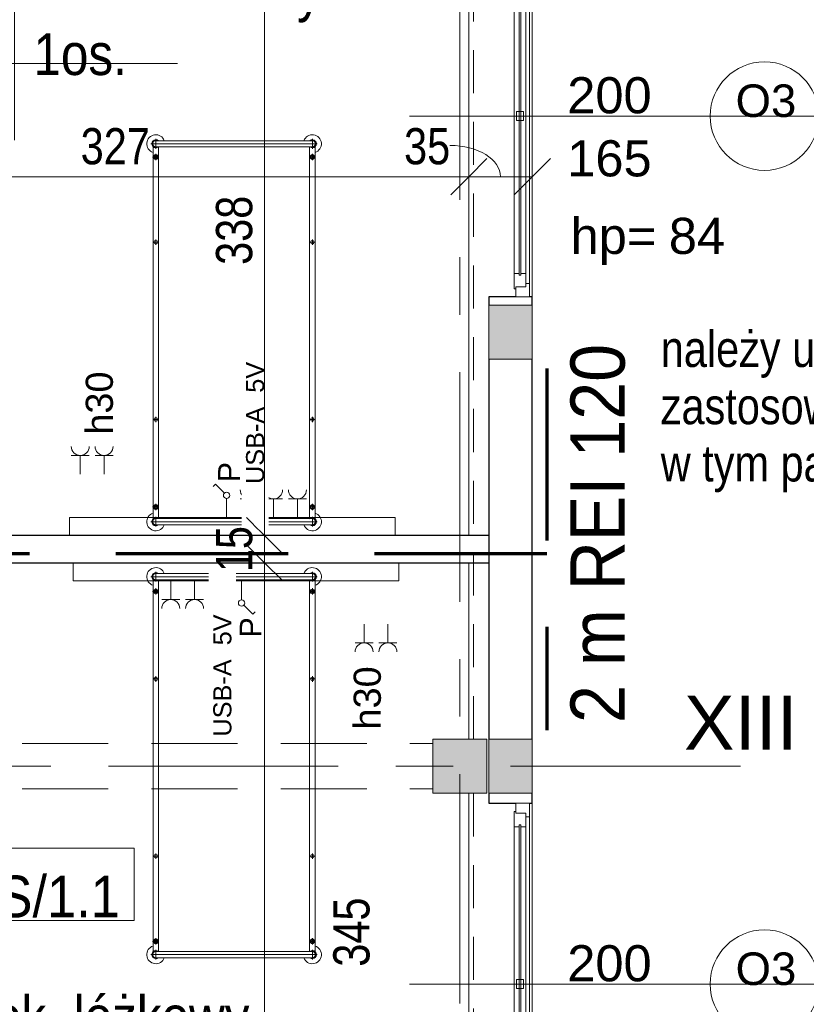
# Model space of a CAD drawing. Header units: centimetres. Extents: x -1631 to 21770, y -8842 to 3590.
# Tile 80 of 87: x 944 to 1379, y 757 to 1301. Entities that reach past the tile are written whole.
import ezdxf

# ---------------------------------------------------------------- set-up
doc = ezdxf.new("R2010")
doc.units = ezdxf.units.CM
for name, pattern in [('Długa kreska', [142.875, 95.25, -47.625]), ('Oś', [222.25, 127, -31.75, 31.75, -31.75]), ('Ponad', [39.688, 23.813, -15.875]), ('Ukryte', [71.438, 47.625, -23.813])]:
    doc.linetypes.add(name, pattern=pattern)
for name, color, linetype, lineweight in [('A-ANNO-DIMS', 211, 'Continuous', 13), ('A-ANNO-DIMS-100', 211, 'Continuous', 13), ('A-ANNO-NOTE', 131, 'Continuous', 9), ('A-AREA-IDEN', 2, 'Continuous', 13), ('A-DETL', 90, 'Continuous', 9), ('A-DETL-HDLN', 90, 'Ukryte', 9), ('A-FLOR-OVHD', 1, 'Ponad', 9), ('A-GLAZ', 151, 'Continuous', 13), ('A-GLAZ-IDEN', 152, 'Continuous', 13), ('A-WALL', 113, 'Continuous', 13), ('A-WALL-IDEN', 211, 'Continuous', 13), ('A-WALL-PATT', 111, 'Continuous', 13), ('G-ANNO-TEXT', 231, 'Continuous', 13), ('I-FURN', 30, 'Continuous', 9), ('Q-SPCQ', 91, 'Continuous', 9), ('S-COLS', 52, 'Continuous', 13), ('S-GRID', 1, 'Continuous', 13), ('S-GRID-IDEN', 1, 'Continuous', 13)]:
    doc.layers.add(name, color=color, linetype=linetype, lineweight=lineweight)
doc.styles.add('Arial Narrow_3', font='ARIALN.TTF', dxfattribs={"height": 20})
doc.styles.add('Arial Narrow_5', font='ARIALN.TTF', dxfattribs={"height": 20})
doc.styles.add('Arial_10', font='arial.ttf', dxfattribs={"height": 20})
doc.styles.add('Arial_11', font='arial.ttf', dxfattribs={"width": 0.85, "height": 23})
doc.styles.add('Arial_12', font='arial.ttf', dxfattribs={"width": 0.9, "height": 23})
doc.styles.add('Arial_13', font='arial.ttf', dxfattribs={"height": 0.2})
doc.styles.add('Arial_4', font='arial.ttf', dxfattribs={"height": 10})
doc.styles.add('Arial_5', font='arial.ttf', dxfattribs={"height": 12})
doc.styles.add('Arial_6', font='arial.ttf', dxfattribs={"height": 15})
doc.styles.add('Arial_7', font='arial.ttf', dxfattribs={"height": 30})
doc.styles.add('Arial_8', font='arial.ttf', dxfattribs={"height": 18})
doc.styles.add('Arial_9', font='arial.ttf', dxfattribs={"width": 0.9, "height": 30})
doc.dimstyles.new('Diagonal_1_100__0__wewnętrzne', dxfattribs={"dimscale": 30.48, "dimtxt": 20.468619, "dimasz": 0.656168, "dimexe": 0.164042, "dimexo": 0.0625, "dimgap": 0.032808, "dimtad": 1, "dimdec": 0, "dimdsep": 46, "dimtxsty": 'Arial Narrow_5', "dimblk1": 'OBLIQUE', "dimblk2": 'OBLIQUE', "dimsah": 1, "dimcen": 0.09, "dimazin": 0, "dimtfac": 1, "dimtdec": 4, "dimtix": 1, "dimtmove": 1, "dimatfit": 3, "dimfxl": 0, "dimtvp": 1, "dimtolj": 1, "dimtzin": 0, "dimarcsym": 0})
doc.dimstyles.new('Diagonal_1_100__0__wewnętrzne_1', dxfattribs={"dimscale": 30.48, "dimtxt": 20.468619, "dimasz": 0.656168, "dimexe": 0.164042, "dimexo": 0.0625, "dimgap": 0.032808, "dimtad": 1, "dimdec": 0, "dimdsep": 46, "dimtxsty": 'Arial Narrow_5', "dimblk1": 'OBLIQUE', "dimblk2": 'OBLIQUE', "dimsah": 1, "dimcen": 0.09, "dimazin": 0, "dimtfac": 1, "dimtdec": 4, "dimtix": 1, "dimtmove": 0, "dimatfit": 3, "dimfxl": 0, "dimtvp": 1, "dimtolj": 1, "dimtzin": 0, "dimarcsym": 0})
doc.dimstyles.new('Diagonal_1_100__0__wewnętrzne_2', dxfattribs={"dimscale": 30.48, "dimtxt": 20.468619, "dimasz": 0.656168, "dimexe": 0.164042, "dimexo": 0.0625, "dimgap": 0.032808, "dimtad": 1, "dimdec": 0, "dimdsep": 46, "dimtxsty": 'Arial Narrow_5', "dimblk1": 'OBLIQUE', "dimblk2": 'OBLIQUE', "dimsah": 1, "dimcen": 0.09, "dimazin": 0, "dimtfac": 1, "dimtdec": 4, "dimtix": 1, "dimtmove": 2, "dimatfit": 3, "dimfxl": 0, "dimtvp": 1, "dimtolj": 1, "dimtzin": 0, "dimarcsym": 0})

# ---------------------------------------------------------------- blocks, each defined once
blk = doc.blocks.new('M_Concrete-Square-Column - 300 x 300mm-1794509-5_piętro III __10_50 m_ - stan projektowany')
at = {"layer": 'S-COLS', "lineweight": 9}
blk.add_hatch(color=254, dxfattribs=at).paths.add_polyline_path([(15, -15), (15, 15), (-15, 15), (-15, -15)], flags=0)
for p, q in [((15, 15), (-15, 15)), ((-15, 15), (-15, -15)), ((15, -15), (15, 15)), ((-15, -15), (15, -15))]:
    blk.add_line(p, q, dxfattribs=at)
blk = doc.blocks.new('łóżko 195x90 typ FAMED _102039_ - łóżko 195x90 typ FAMED _102039_-832813-5_piętro III __10_50 m_ - stan projektowany')
at = {"layer": 'I-FURN'}
for p, q in [((-45.98, 104.75), (45.97, 104.75)), ((-43.25, 102.02), (-43.25, 107.47)), ((-43.25, 106.45), (43.25, 106.45)), ((43.25, 102.02), (43.25, 107.47)), ((-44.75, 103.1), (-44.75, -102.61)), ((-43.25, 103.05), (43.25, 103.05)), ((-43.25, 94.85), (-43.25, 98.35)), ((-41.75, -102.55), (-41.75, 103.1)), ((41.75, -102.61), (41.75, 103.05)), ((43.25, 94.85), (43.25, 98.35)), ((44.75, 103.1), (44.75, -102.61)), ((-45, 96.6), (-41.5, 96.6)), ((45, 96.6), (41.5, 96.6)), ((-43.25, 49.69), (-43.25, 46.69)), ((43.25, 49.69), (43.25, 46.69)), ((-44.75, 48.19), (-41.75, 48.19)), ((44.75, 48.19), (41.75, 48.19)), ((-43.25, -48.31), (-43.25, -51.31)), ((43.25, -48.31), (43.25, -51.31)), ((-44.75, -49.81), (-41.75, -49.81)), ((44.75, -49.81), (41.75, -49.81)), ((-45, -96.93), (-41.5, -96.93)), ((-43.25, -95.18), (-43.25, -98.68)), ((45, -96.93), (41.5, -96.93)), ((43.25, -95.18), (43.25, -98.68)), ((-43.25, -101.53), (-43.25, -106.98)), ((-43.25, -102.55), (43.25, -102.55)), ((43.25, -101.53), (43.25, -106.98)), ((45.97, -104.25), (-45.98, -104.25)), ((-43.25, -105.95), (43.25, -105.95))]:
    blk.add_line(p, q, dxfattribs=at)
for centre, radius in [((-43.25, 96.6), 1.25), ((-43.25, 96.6), 0.8), ((43.25, 96.6), 1.25), ((43.25, 96.6), 0.8), ((-43.25, 48.19), 1), ((43.25, 48.19), 1), ((-43.25, -49.81), 1), ((43.25, -49.81), 1), ((-43.25, -96.93), 1.25), ((-43.25, -96.93), 0.8), ((43.25, -96.93), 1.25), ((43.25, -96.93), 0.8)]:
    blk.add_circle(centre, radius, dxfattribs=at)
for centre, radius, start, end in [((-43.25, 104.75), 5, 19.8769, 252.5424), ((43.25, 104.75), 5, 287.4576, 160.1231), ((-43.25, 104.75), 2.23, 49.8221, 312.3887), ((-43.25, 104.75), 1.93, 62.0207, 297.9793), ((-43.25, 104.75), 1.7, 90, 270), ((43.25, 104.75), 2.23, 229.8221, 130.1779), ((43.25, 104.75), 1.93, 242.0207, 117.9793), ((43.25, 104.75), 1.7, 270, 90), ((-43.25, -104.25), 5, 107.4576, 340.1231), ((-43.25, -104.25), 2.23, 49.8221, 310.1779), ((-43.25, -104.25), 1.93, 62.0207, 297.9793), ((-43.25, -104.25), 1.7, 90, 270), ((43.25, -104.25), 5, 199.8769, 72.5424), ((43.25, -104.25), 2.23, 229.8221, 130.1779), ((43.25, -104.25), 1.93, 242.0207, 117.9793), ((43.25, -104.25), 1.7, 270, 90)]:
    blk.add_arc(centre, radius, start, end, dxfattribs=at)
blk = doc.blocks.new('łóżko 195x90 typ FAMED _102039_ - łóżko 195x90 typ FAMED _102039_-1233017-5_piętro III __10_50 m_ - stan projektowany')
at = {"layer": 'I-FURN'}
for p, q in [((45.97, 104.25), (-45.98, 104.25)), ((-43.25, 101.53), (-43.25, 106.98)), ((-43.25, 105.95), (43.25, 105.95)), ((43.25, 101.53), (43.25, 106.98)), ((-44.75, -103.1), (-44.75, 102.61)), ((-43.25, 102.55), (43.25, 102.55)), ((-43.25, 95.18), (-43.25, 98.68)), ((-41.75, 102.55), (-41.75, -103.1)), ((41.75, 102.61), (41.75, -103.05)), ((43.25, 95.18), (43.25, 98.68)), ((44.75, -103.1), (44.75, 102.61)), ((-45, 96.93), (-41.5, 96.93)), ((45, 96.93), (41.5, 96.93)), ((-44.75, 49.81), (-41.75, 49.81)), ((-43.25, 48.31), (-43.25, 51.31)), ((44.75, 49.81), (41.75, 49.81)), ((43.25, 48.31), (43.25, 51.31)), ((-44.75, -48.19), (-41.75, -48.19)), ((-43.25, -49.69), (-43.25, -46.69)), ((44.75, -48.19), (41.75, -48.19)), ((43.25, -49.69), (43.25, -46.69)), ((-45, -96.6), (-41.5, -96.6)), ((-43.25, -94.85), (-43.25, -98.35)), ((45, -96.6), (41.5, -96.6)), ((43.25, -94.85), (43.25, -98.35)), ((-43.25, -102.02), (-43.25, -107.47)), ((-43.25, -103.05), (43.25, -103.05)), ((43.25, -102.02), (43.25, -107.47)), ((-45.98, -104.75), (45.97, -104.75)), ((-43.25, -106.45), (43.25, -106.45))]:
    blk.add_line(p, q, dxfattribs=at)
for centre, radius in [((-43.25, 96.93), 1.25), ((43.25, 96.93), 1.25), ((-43.25, 96.93), 0.8), ((43.25, 96.93), 0.8), ((-43.25, 49.81), 1), ((43.25, 49.81), 1), ((-43.25, -48.19), 1), ((43.25, -48.19), 1), ((-43.25, -96.6), 1.25), ((-43.25, -96.6), 0.8), ((43.25, -96.6), 1.25), ((43.25, -96.6), 0.8)]:
    blk.add_circle(centre, radius, dxfattribs=at)
for centre, radius, start, end in [((-43.25, 104.25), 5, 19.8769, 252.5424), ((43.25, 104.25), 5, 287.4576, 160.1231), ((-43.25, 104.25), 2.23, 49.8221, 310.1779), ((-43.25, 104.25), 1.93, 62.0207, 297.9793), ((-43.25, 104.25), 1.7, 90, 270), ((43.25, 104.25), 2.23, 229.8221, 130.1779), ((43.25, 104.25), 1.93, 242.0207, 117.9793), ((43.25, 104.25), 1.7, 270, 90), ((-43.25, -104.75), 5, 107.4576, 340.1231), ((-43.25, -104.75), 2.23, 47.6113, 310.1779), ((-43.25, -104.75), 1.93, 62.0207, 297.9793), ((-43.25, -104.75), 1.7, 90, 270), ((43.25, -104.75), 5, 199.8769, 72.5424), ((43.25, -104.75), 2.23, 229.8221, 130.1779), ((43.25, -104.75), 1.93, 242.0207, 117.9793), ((43.25, -104.75), 1.7, 270, 90)]:
    blk.add_arc(centre, radius, start, end, dxfattribs=at)
blk = doc.blocks.new('Panel Gazowo Oswietleniowy 1 - Type 1-2428027-5_piętro III __10_50 m_ - stan projektowany')
at = {"layer": 'Q-SPCQ'}
for p, q in [((-76.5, 51.83), (-66.5, 51.83)), ((-71.5, 51.83), (-71.5, 41.5)), ((-63.33, 51.83), (-53.33, 51.83)), ((-58.33, 51.83), (-58.33, 41.5)), ((3.18, 35.93), (1.87, 34.62)), ((8.12, 30.98), (3.18, 35.93)), ((9.36, 17.5), (9.36, 28)), ((16.87, 27.83), (26.87, 27.83)), ((21.87, 27.83), (21.87, 17.5)), ((30.33, 27.83), (40.33, 27.83)), ((35.33, 27.83), (35.33, 17.5)), ((43.5, 27.83), (53.5, 27.83)), ((48.5, 27.83), (48.5, 17.5)), ((-77.5, 7.5), (-77.5, 17.5)), ((-77.5, 17.5), (102.5, 17.5)), ((102.5, 17.5), (102.5, 7.5))]:
    blk.add_line(p, q, dxfattribs=at)
blk.add_circle((9.36, 29.75), 1.75, dxfattribs=at)
for centre, end in [((-71.5, 56.83), 0), ((-58.33, 56.83), 0), ((21.87, 32.83), 360), ((35.33, 32.83), 360), ((48.5, 32.83), 360)]:
    blk.add_arc(centre, 5, 180, end, dxfattribs=at)
blk = doc.blocks.new('Okno - automatyczna etykieta - 200x165 _projektowane_-2617392-5_piętro III __10_50 m_ - stan projektowany')
at = {"layer": 'A-GLAZ'}
for p, q in [((-92.5, 10.5), (-100, 10.5)), ((-100, 10.5), (-100, 3)), ((-100, 10.5), (100, 10.5)), ((-87, 8.5), (-94.5, 8.5)), ((-94.5, 8.5), (-94.5, 3)), ((-94.5, 3), (-94.5, 8.5)), ((-94.5, 8.5), (-92.5, 8.5)), ((-92.5, 8.5), (-92.5, 10.5)), ((92.5, 10.5), (-92.5, 10.5)), ((88, 5.75), (-88, 5.75)), ((-88, 5.75), (-88, 4.75)), ((-88, 4.75), (-88, 5.75)), ((-88, 5.75), (-87, 5.75)), ((-87, 5.75), (-87, 8.5)), ((87, 8.5), (-87, 8.5)), ((2.5, 7.25), (-2.5, 7.25)), ((-2.5, 7.25), (-2.5, 3.25)), ((2.5, 3.25), (2.5, 7.25)), ((94.5, 8.5), (87, 8.5)), ((87, 8.5), (87, 5.75)), ((87, 5.75), (88, 5.75)), ((88, 4.75), (88, 5.75)), ((88, 5.75), (88, 4.75)), ((100, 10.5), (92.5, 10.5)), ((92.5, 10.5), (92.5, 8.5)), ((92.5, 8.5), (94.5, 8.5)), ((94.5, 3), (94.5, 8.5)), ((94.5, 8.5), (94.5, 3)), ((100, 3), (100, 10.5)), ((-100, 3), (-94.5, 3)), ((-94.5, 3), (-95.5, 3)), ((-95.5, 3), (-95.5, 2)), ((-95.5, 2), (-87, 2)), ((-88, 4.75), (88, 4.75)), ((-87, 4.75), (-88, 4.75)), ((-87, 2), (-87, 4.75)), ((87, 2), (-87, 2)), ((-2.5, 3.25), (2.5, 3.25)), ((87, 4.75), (87, 2)), ((88, 4.75), (87, 4.75)), ((87, 2), (95.5, 2)), ((95.5, 3), (94.5, 3)), ((94.5, 3), (100, 3)), ((95.5, 2), (95.5, 3))]:
    blk.add_line(p, q, dxfattribs=at)
blk = doc.blocks.new('DIMBLOCK39-5_piętro III __10_50 m_ - stan projektowany')
at = {"layer": 'A-ANNO-DIMS-100', "transparency": 16777216}
for p, q in [((1192.38, 1214.34), (1202.38, 1224.34)), ((1227.38, 1214.34), (1237.38, 1224.34)), ((1192.38, 1214.34), (1182.38, 1204.34)), ((1192.38, 1209.34), (1192.38, 1219.34)), ((1227.38, 1214.34), (1192.38, 1214.34)), ((1192.38, 1214.34), (1192.38, 1209.34)), ((1227.38, 1214.34), (1217.38, 1204.34)), ((1227.38, 1209.34), (1227.38, 1219.34)), ((1227.38, 1214.34), (1227.38, 1209.34))]:
    blk.add_line(p, q, dxfattribs=at)
blk.add_ellipse((1181.9, 1214.34), major_axis=(-27.97, 0), ratio=0.616492, start_param=3.141593, end_param=4.712389, dxfattribs=at)
at = {"layer": 'A-ANNO-DIMS-100', "color": 0, "transparency": 16777216, "insert": (1156.56, 1241.19), "char_height": 20, "width": 30.4105, "attachment_point": 1, "line_spacing_factor": 0.974696, "style": 'Arial Narrow_5'}
blk.add_mtext('35', dxfattribs=at)
blk = doc.blocks.new('_Oblique')
at = {"color": 0, "linetype": 'ByBlock', "lineweight": -2}
blk.add_line((-0.5, -0.5), (0.5, 0.5), dxfattribs=at)
blk = doc.blocks.new('DIMBLOCK40-5_piętro III __10_50 m_ - stan projektowany')
at = {"layer": 'A-ANNO-DIMS-100', "transparency": 16777216}
for p, q in [((865.38, 1214.34), (875.38, 1224.34)), ((1192.38, 1214.34), (1202.38, 1224.34)), ((865.38, 1214.34), (855.38, 1204.34)), ((865.38, 1209.34), (865.38, 1219.34)), ((1192.38, 1214.34), (865.38, 1214.34)), ((865.38, 1214.34), (865.38, 1209.34)), ((1192.38, 1214.34), (1182.38, 1204.34)), ((1192.38, 1209.34), (1192.38, 1219.34)), ((1192.38, 1214.34), (1192.38, 1209.34))]:
    blk.add_line(p, q, dxfattribs=at)
at = {"layer": 'A-ANNO-DIMS-100', "color": 0, "transparency": 16777216, "insert": (977.87, 1241.19), "char_height": 20, "width": 45.6158, "attachment_point": 1, "line_spacing_factor": 0.974696, "style": 'Arial Narrow_5'}
blk.add_mtext('327', dxfattribs=at)
blk = doc.blocks.new('DIMBLOCK60-5_piętro III __10_50 m_ - stan projektowany')
at = {"layer": 'A-ANNO-DIMS-100', "transparency": 16777216}
for p, q in [((1079.48, 1000.83), (1069.48, 1010.83)), ((1074.48, 1000.83), (1084.48, 1000.83)), ((1079.48, 1000.83), (1074.48, 1000.83)), ((1079.48, 655.83), (1079.48, 1000.83)), ((1079.48, 1000.83), (1089.48, 990.83)), ((1079.48, 655.83), (1069.48, 665.83)), ((1074.48, 655.83), (1084.48, 655.83)), ((1079.48, 655.83), (1074.48, 655.83)), ((1079.48, 655.83), (1089.48, 645.83))]:
    blk.add_line(p, q, dxfattribs=at)
at = {"layer": 'A-ANNO-DIMS-100', "color": 0, "transparency": 16777216, "insert": (1117.44, 777.48), "char_height": 20, "width": 45.6158, "attachment_point": 1, "rotation": 90, "line_spacing_factor": 0.974696, "style": 'Arial Narrow_5'}
blk.add_mtext('345', dxfattribs=at)
blk = doc.blocks.new('DIMBLOCK61-5_piętro III __10_50 m_ - stan projektowany')
at = {"layer": 'A-ANNO-DIMS-100', "transparency": 16777216}
for p, q in [((1079.48, 1015.83), (1069.48, 1025.83)), ((1074.48, 1015.83), (1084.48, 1015.83)), ((1079.48, 1015.83), (1074.48, 1015.83)), ((1079.48, 1000.83), (1079.48, 1015.83)), ((1079.48, 1015.83), (1089.48, 1005.83)), ((1079.48, 1000.83), (1069.48, 1010.83)), ((1074.48, 1000.83), (1084.48, 1000.83)), ((1079.48, 1000.83), (1074.48, 1000.83)), ((1079.48, 1000.83), (1089.48, 990.83))]:
    blk.add_line(p, q, dxfattribs=at)
at = {"layer": 'A-ANNO-DIMS-100', "color": 0, "transparency": 16777216, "insert": (1052.64, 995.65), "char_height": 20, "width": 30.4105, "attachment_point": 1, "rotation": 90, "line_spacing_factor": 0.974696, "style": 'Arial Narrow_5'}
blk.add_mtext('15', dxfattribs=at)
blk = doc.blocks.new('DIMBLOCK62-5_piętro III __10_50 m_ - stan projektowany')
at = {"layer": 'A-ANNO-DIMS-100', "transparency": 16777216}
for p, q in [((1079.48, 1353.33), (1069.48, 1363.33)), ((1074.48, 1353.33), (1084.48, 1353.33)), ((1079.48, 1353.33), (1074.48, 1353.33)), ((1079.48, 1015.83), (1079.48, 1353.33)), ((1079.48, 1353.33), (1089.48, 1343.33)), ((1079.48, 1015.83), (1069.48, 1025.83)), ((1074.48, 1015.83), (1084.48, 1015.83)), ((1079.48, 1015.83), (1074.48, 1015.83)), ((1079.48, 1015.83), (1089.48, 1005.83))]:
    blk.add_line(p, q, dxfattribs=at)
at = {"layer": 'A-ANNO-DIMS-100', "color": 0, "transparency": 16777216, "insert": (1052.64, 1165.57), "char_height": 20, "width": 45.6158, "attachment_point": 1, "rotation": 90, "line_spacing_factor": 0.974696, "style": 'Arial Narrow_5'}
blk.add_mtext('338', dxfattribs=at)
blk = doc.blocks.new('METKA_POMIESZCZENIA2 - Rozbudowana - bez ramki-2396678-5_piętro III __10_50 m_ - stan projektowany')
at = {"layer": 'A-AREA-IDEN'}
for p, q in [((0, 0.425), (0, 0)), ((0.0976, 0), (-0.8, 0)), ((-0.8, 0), (0.9, 0)), ((0, 0), (0, -0.425))]:
    blk.add_line(p, q, dxfattribs=at)
blk = doc.blocks.new('ET sciana_AT7 - 10mm-2270614-5_piętro III __10_50 m_ - stan projektowany')
at = {"layer": 'A-WALL-IDEN'}
for p, q in [((-0.4, 0.196875), (0.4, 0.196875)), ((-0.4, -0.203125), (-0.4, 0.196875)), ((0.4, 0.196875), (0.4, -0.203125)), ((-0.4, -0.203125), (0.4, -0.203125))]:
    blk.add_line(p, q, dxfattribs=at)
blk = doc.blocks.new('Okno_PG_typ 100 - metka _wys_parapetu-2491532-5_piętro III __10_50 m_ - stan projektowany')
at = {"layer": 'A-GLAZ-IDEN'}
blk.add_line((0, -1.8946), (0, 0.3677), dxfattribs=at)
blk.add_circle((0, 0.0677), 0.3, dxfattribs=at)
at = {"layer": 'A-GLAZ-IDEN', "insert": (0.5622, -1.0037), "char_height": 0.2, "width": 0.4949, "attachment_point": 1, "rotation": 90, "line_spacing_factor": 0.936439, "style": 'Arial_13'}
blk.add_mtext('\\pt1.27,2.54,3.81,5.08,6.35,7.62,8.89,10.16,11.43,12.7,13.97,15.24,16.51,17.78,19.05,20.32,21.59,22.86,24.13,25.4,26.67,27.94,29.21,30.48,31.75,33.02,34.29,35.56,36.83,38.1,39.37,40.64;hp=', dxfattribs=at)

msp = doc.modelspace()

# ---------------------------------------------------------------- hatches: boundary and pattern name
at = {"layer": 'A-WALL-PATT'}
h = msp.add_hatch(color=9, dxfattribs=at)
h.paths.add_polyline_path([(1203.38, 393.33), (1227.38, 393.33), (1227.38, 423.33), (1203.38, 423.33), (1203.38, 419.08)], flags=0)
h.paths.add_polyline_path([(1203.38, 633.33), (1227.38, 633.33), (1227.38, 663.33), (1203.38, 663.33)], flags=0)
h.paths.add_polyline_path([(1227.38, 873.33), (1227.38, 903.33), (1203.38, 903.33), (1203.38, 873.33)], flags=0)
h.paths.add_polyline_path([(1203.38, 1113.33), (1227.38, 1113.33), (1227.38, 1143.33), (1203.38, 1143.33)], flags=0)
h.paths.add_polyline_path([(1227.38, 1353.33), (1227.38, 1383.33), (1203.38, 1383.33), (1203.38, 1353.33)], flags=0)
h.paths.add_polyline_path([(1227.38, 1593.33), (1227.38, 1623.33), (1203.38, 1623.33), (1203.38, 1593.33)], flags=0)
h.paths.add_polyline_path([(1227.38, 1833.33), (1227.38, 1863.33), (1203.38, 1863.33), (1203.38, 1833.33)], flags=0)
h.paths.add_polyline_path([(1227.38, 2073.33), (1227.38, 2103.33), (1203.38, 2103.33), (1203.38, 2073.33)], flags=0)
h.paths.add_polyline_path([(1203.38, 2313.33), (1227.38, 2313.33), (1227.38, 2343.33), (1203.38, 2343.33)], flags=0)
h.paths.add_polyline_path([(1227.38, 2553.33), (1227.38, 2583.33), (1203.38, 2583.33), (1203.38, 2553.33)], flags=0)
h.paths.add_polyline_path([(1227.38, 2793.33), (1227.38, 2824.33), (1203.38, 2824.33), (1203.38, 2793.33)], flags=0)

# ---------------------------------------------------------------- linework, layer by layer
at = {"layer": 'A-DETL', "linetype": 'Długa kreska', "lineweight": 70}
for p, q in [((1235.38, 1108.33), (1235.38, 908.33)), ((1235.38, 1005.83), (294.38, 1005.83))]:
    msp.add_line(p, q, dxfattribs=at)
at = {"layer": 'A-DETL-HDLN'}
msp.add_line((-1197.62, 875.83), (1172.38, 875.83), dxfattribs=at)
at = {"layer": 'A-FLOR-OVHD'}
for p, q in [((1194.88, 903.33), (1194.88, 1353.33)), ((1194.88, 873.33), (1194.88, 423.33))]:
    msp.add_line(p, q, dxfattribs=at)
at = {"layer": 'A-WALL', "lineweight": 9}
for p, q in [((1192.38, 1015.83), (1192.38, 1353.33)), ((1227.38, 1347.83), (1227.38, 1147.83)), ((1203.38, 1143.33), (1203.38, 1113.33)), ((1227.38, 1113.33), (1227.38, 1143.33)), ((1192.38, 903.33), (1192.38, 1000.83)), ((1203.38, 903.33), (1203.38, 873.33)), ((1227.38, 873.33), (1227.38, 903.33)), ((1192.38, 655.83), (1192.38, 873.33)), ((1227.38, 867.83), (1227.38, 667.83))]:
    msp.add_line(p, q, dxfattribs=at)
at = {"layer": 'A-WALL', "color": 7, "lineweight": 25}
for p, q in [((1218.38, 1147.83), (1203.38, 1147.83)), ((1203.38, 1147.83), (1203.38, 1143.33)), ((1227.38, 1147.83), (1225.88, 1147.83)), ((1227.38, 1143.33), (1227.38, 1147.83)), ((1203.38, 1113.33), (1203.38, 903.33)), ((1227.38, 903.33), (1227.38, 1113.33)), ((1203.38, 1015.83), (865.38, 1015.83)), ((865.38, 1000.83), (1203.38, 1000.83)), ((1203.38, 873.33), (1203.38, 867.83)), ((1227.38, 867.83), (1227.38, 873.33)), ((1203.38, 867.83), (1218.38, 867.83)), ((1225.88, 867.83), (1227.38, 867.83))]:
    msp.add_line(p, q, dxfattribs=at)
at = {"layer": 'A-WALL'}
for p, q in [((1227.38, 1143.33), (1203.38, 1143.33)), ((1203.38, 1113.33), (1227.38, 1113.33)), ((1227.38, 903.33), (1203.38, 903.33)), ((1203.38, 873.33), (1227.38, 873.33))]:
    msp.add_line(p, q, dxfattribs=at)
at = {"layer": 'S-GRID', "linetype": 'Oś'}
msp.add_line((1187.38, 2884.27), (1187.38, 27.13), dxfattribs=at)

# ---------------------------------------------------------------- block references
at = {"layer": 'A-AREA-IDEN', "xscale": 99.99999999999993, "yscale": 99.99999999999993, "zscale": 99.99999999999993}
msp.add_blockref('METKA_POMIESZCZENIA2 - Rozbudowana - bez ramki-2396678-5_piętro III __10_50 m_ - stan projektowany', (941.33, 1276.99), dxfattribs=at)
at = {"layer": 'A-GLAZ', "rotation": 269.9999999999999}
for p in [(1215.38, 1247.83), (1215.38, 767.83)]:
    msp.add_blockref('Okno - automatyczna etykieta - 200x165 _projektowane_-2617392-5_piętro III __10_50 m_ - stan projektowany', p, dxfattribs=at)
at = {"layer": 'A-GLAZ-IDEN', "xscale": 99.99999999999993, "yscale": 99.99999999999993, "zscale": 99.99999999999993, "rotation": 270.0000000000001}
for p in [(1348.94, 1247.83), (1348.94, 767.83)]:
    msp.add_blockref('Okno_PG_typ 100 - metka _wys_parapetu-2491532-5_piętro III __10_50 m_ - stan projektowany', p, dxfattribs=at)
at = {"layer": 'A-WALL-IDEN', "xscale": 99.99999999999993, "yscale": 99.99999999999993, "zscale": 99.99999999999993}
msp.add_blockref('ET sciana_AT7 - 10mm-2270614-5_piętro III __10_50 m_ - stan projektowany', (967.51, 823.31), dxfattribs=at)
at = {"layer": 'I-FURN', "rotation": 180}
for name, p in [('łóżko 195x90 typ FAMED _102039_ - łóżko 195x90 typ FAMED _102039_-832813-5_piętro III __10_50 m_ - stan projektowany', (1062.63, 1128.27)), ('łóżko 195x90 typ FAMED _102039_ - łóżko 195x90 typ FAMED _102039_-1233017-5_piętro III __10_50 m_ - stan projektowany', (1062.63, 888.38))]:
    msp.add_blockref(name, p, dxfattribs=at)
at = {"layer": 'Q-SPCQ'}
msp.add_blockref('Panel Gazowo Oswietleniowy 1 - Type 1-2428027-5_piętro III __10_50 m_ - stan projektowany', (1049.13, 1008.33), dxfattribs=at)
at = {"layer": 'Q-SPCQ', "rotation": 180}
msp.add_blockref('Panel Gazowo Oswietleniowy 1 - Type 1-2428027-5_piętro III __10_50 m_ - stan projektowany', (1076.13, 1008.33), dxfattribs=at)
at = {"layer": 'S-COLS', "lineweight": 9}
msp.add_blockref('M_Concrete-Square-Column - 300 x 300mm-1794509-5_piętro III __10_50 m_ - stan projektowany', (1187.38, 888.33), dxfattribs=at)

# ---------------------------------------------------------------- texts
at = {"layer": 'A-ANNO-NOTE', "lineweight": 13, "insert": (980.67, 1071.64), "char_height": 15, "width": 36.764, "attachment_point": 1, "rotation": 90, "line_spacing_factor": 0.936439, "style": 'Arial_6', "bg_fill": 3, "box_fill_scale": 1.25, "bg_fill_color": 256, "bg_fill_true_color": 13158600, "bg_fill_transparency": 0}
msp.add_mtext('\\pt127.00005,253.99995,381,508.00005,634.99995,762,889.00005,1015.99995,1143,1270.00005,1396.99995,1524,1651.00005,1777.99995,1905,2032.00005,2158.99995,2286,2413.00005,2539.99995,2667,2794.00005,2920.99995,3048,3175.00005,3301.99995,3429,3556.00005,3682.99995,3810,3937.00005,4063.99995;h30', dxfattribs=at)
at = {"layer": 'A-AREA-IDEN', "char_height": 23, "width": 156.91, "attachment_point": 7, "line_spacing_factor": 0.936439, "style": 'Arial_11'}
for insert in [(951.76, 1270.21), (911.76, 702.05)]:
    msp.add_mtext('\\pt84.99995,169.9999,255.00008,340.00003,424.99998,509.99993,595.00011,680.00006,765.00001,849.99996,934.99991,1020.00009,1105.00004,1189.99999,1274.99994,1359.99989,1445.00007,1530.00002,1614.99997,1699.99992,1785.0001,1870.00005,1955,2039.99995,2124.9999,2210.00008,2295.00003,2379.99998,2464.99993,2550.00011,2635.00006,2720.00001;Pok. łóżkowy\\P1os.', dxfattribs=dict(at, insert=insert))
at = {"layer": 'A-GLAZ-IDEN', "line_spacing_factor": 0.936439}
for s, insert, char_height, width, attachment_point, style in [('\\pt127,254,381,508,635,762,889,1016,1143,1270,1397,1524,1651,1778,1905,2032,2159,2286,2413,2540,2667,2794,2921,3048,3175,3302,3429,3556,3683,3810,3937,4064;200', (1270.05, 1259.22), 20, 48.3, 5, 'Arial_10'), ('\\pt127.00008,253.99998,381.00006,507.99996,635.00004,761.99994,889.00002,1015.99992,1143,1270.00008,1396.99998,1524.00006,1650.99996,1778.00004,1904.99994,2032.00002,2158.99992,2286,2413.00008,2539.99998,2667.00006,2793.99996,2921.00004,3047.99994,3175.00002,3301.99992,3429,3556.00008,3682.99998,3810.00006,3936.99996,4064.00004;O3', (1356.52, 1256.21), 18, 33.7, 5, 'Arial_8'), ('\\pt127,254,381,508,635,762,889,1016,1143,1270,1397,1524,1651,1778,1905,2032,2159,2286,2413,2540,2667,2794,2921,3048,3175,3302,3429,3556,3683,3810,3937,4064;165', (1270.05, 1224.34), 20, 48.3, 5, 'Arial_10'), ('\\pt127,254,381,508,635,762,889,1016,1143,1270,1397,1524,1651,1778,1905,2032,2159,2286,2413,2540,2667,2794,2921,3048,3175,3302,3429,3556,3683,3810,3937,4064;84', (1302.84, 1191.6), 20, 32.4, 1, 'Arial_10'), ('\\pt127,254,381,508,635,762,889,1016,1143,1270,1397,1524,1651,1778,1905,2032,2159,2286,2413,2540,2667,2794,2921,3048,3175,3302,3429,3556,3683,3810,3937,4064;200', (1270.05, 779.22), 20, 48.3, 5, 'Arial_10'), ('\\pt127.00008,253.99998,381.00006,507.99996,635.00004,761.99994,889.00002,1015.99992,1143,1270.00008,1396.99998,1524.00006,1650.99996,1778.00004,1904.99994,2032.00002,2158.99992,2286,2413.00008,2539.99998,2667.00006,2793.99996,2921.00004,3047.99994,3175.00002,3301.99992,3429,3556.00008,3682.99998,3810.00006,3936.99996,4064.00004;O3', (1356.52, 776.21), 18, 33.7, 5, 'Arial_8')]:
    msp.add_mtext(s, dxfattribs=dict(at, insert=insert, char_height=char_height, width=width, attachment_point=attachment_point, style=style))
at = {"layer": 'A-WALL-IDEN', "insert": (965.7, 816.15), "char_height": 23, "width": 67.32, "attachment_point": 5, "line_spacing_factor": 0.936439, "style": 'Arial_12'}
msp.add_mtext('\\pt114.30011,228.59999,342.9001,457.19998,571.50009,685.79997,800.10008,914.39996,1028.70007,1142.99995,1257.30006,1371.59994,1485.90005,1600.19993,1714.50004,1828.79992,1943.10003,2057.39991,2171.70002,2285.9999,2400.30001,2514.59989,2628.9,2743.20011,2857.49999,2971.8001,3086.09998,3200.40009,3314.69997,3429.00008,3543.29996,3657.60007;S/1.1', dxfattribs=at)
at = {"layer": 'G-ANNO-TEXT', "color": 1, "insert": (1298.4, 1129.1), "char_height": 20, "width": 326.8, "attachment_point": 1, "line_spacing_factor": 0.949189, "style": 'Arial Narrow_3', "bg_fill": 3, "box_fill_scale": 1.25, "bg_fill_color": 256, "bg_fill_true_color": 13158600, "bg_fill_transparency": 0}
msp.add_mtext('\\pt127,254,381,508,635,762,889,1016,1143,1270,1397,1524,1651,1778,1905,2032,2159,2286,2413,2540,2667,2794,2921,3048,3175,3302,3429,3556,3683,3810,3937,4064;należy uwzględnić zastosowanie wełny mineralnej w tym pasie na elewacji', dxfattribs=at)
at = {"layer": 'G-ANNO-TEXT', "color": 1, "insert": (1248.5, 912.23), "char_height": 30, "width": 405.99, "attachment_point": 1, "rotation": 90, "line_spacing_factor": 0.936439, "style": 'Arial_9'}
msp.add_mtext('\\pt228.6,342.9,457.2,571.5,685.8,800.1,914.4,1028.7,1143,1257.3,1371.6,1485.9,1600.2,1714.5,1828.8,1943.1,2057.4,2171.7,2286,2400.3,2514.6,2628.9,2743.2,2857.5,2971.8,3086.1,3200.4,3314.7,3429,3543.3,3657.6;2 m REI 120 ^I', dxfattribs=at)
at = {"layer": 'S-GRID-IDEN', "insert": (1342.64, 912.39), "char_height": 30, "width": 63.5, "attachment_point": 5, "line_spacing_factor": 0.936439, "style": 'Arial_7'}
msp.add_mtext('\\pt126.9999,254.0001,381,507.9999,635.0001,762,888.9999,1016.0001,1143,1269.9999,1397.0001,1524,1650.9999,1778.0001,1905,2031.9999,2159.0001,2286,2412.9999,2540.0001,2667,2793.9999,2921.0001,3048,3174.9999,3302.0001,3429,3555.9999,3683.0001,3810,3936.9999,4064.0001;XIII', dxfattribs=at)

# ---------------------------------------------------------------- dimensions: what is measured, and where the dimension line sits
at = {"layer": 'A-ANNO-DIMS'}
for base, p1, p2, dimstyle, override, picture, middle in [((865.38, 1214.34), (1192.38, 1209.34), (865.38, 1209.34), 'Diagonal_1_100__0__wewnętrzne_2', {"dimpost": '<>', "dimfxl": 327}, 'DIMBLOCK40-5_piętro III __10_50 m_ - stan projektowany', (1000.68, 1227.86)), ((1192.38, 1214.34), (1227.38, 1209.34), (1192.38, 1209.34), 'Diagonal_1_100__0__wewnętrzne', {"dimpost": '<>', "dimfxl": 35}, 'DIMBLOCK39-5_piętro III __10_50 m_ - stan projektowany', (1171.77, 1227.86))]:
    dim = msp.add_linear_dim(base=base, p1=p1, p2=p2, dimstyle=dimstyle, override=override, dxfattribs=at)
    dim.commit()
    dim.dimension.update_dxf_attribs({"geometry": picture, "text_midpoint": middle, "dimtype": 160, "text_rotation": 360})

# ---------------------------------------------------------------- next in the draw order: texts
at = {"layer": 'A-ANNO-NOTE', "lineweight": 13, "rotation": 90, "line_spacing_factor": 0.936439, "bg_fill": 3, "box_fill_scale": 1.25, "bg_fill_color": 256, "bg_fill_true_color": 13158600, "bg_fill_transparency": 0}
for s, insert, char_height, width, attachment_point, style in [('\\pt127,254,381,508,635,762,889,1016,1143,1270,1397,1524,1651,1778,1905,2032,2159,2286,2413,2540,2667,2794,2921,3048,3175,3302,3429,3556,3683,3810,3937,4064;USB-A  5V', (1074.32, 1078.16), 10, 113.1, 5, 'Arial_4'), ('\\pt127,254,381,508,635,762,889,1016,1143,1270,1397,1524,1651,1778,1905,2032,2159,2286,2413,2540,2667,2794,2921,3048,3175,3302,3429,3556,3683,3810,3937,4064;USB-A  5V', (1056.22, 938.49), 10, 113.1, 5, 'Arial_4'), ('\\pt127.00005,253.99995,381,508.00005,634.99995,762,889.00005,1015.99995,1143,1270.00005,1396.99995,1524,1651.00005,1777.99995,1905,2032.00005,2158.99995,2286,2413.00005,2539.99995,2667,2794.00005,2920.99995,3048,3175.00005,3301.99995,3429,3556.00005,3682.99995,3810,3937.00005,4063.99995;h30', (1128.72, 908.61), 15, 36.764, 1, 'Arial_6')]:
    msp.add_mtext(s, dxfattribs=dict(at, insert=insert, char_height=char_height, width=width, attachment_point=attachment_point, style=style))

# ---------------------------------------------------------------- next in the draw order: linework, layer by layer
at = {"layer": 'A-DETL-HDLN'}
msp.add_line((-1197.62, 900.83), (1172.38, 900.83), dxfattribs=at)
at = {"layer": 'S-GRID', "linetype": 'Oś'}
msp.add_line((1342.46, 888.33), (-1368.76, 888.33), dxfattribs=at)

# ---------------------------------------------------------------- next in the draw order: texts
at = {"layer": 'A-ANNO-NOTE', "lineweight": 13, "char_height": 12, "width": 12.019, "attachment_point": 5, "rotation": 90, "line_spacing_factor": 0.936439, "style": 'Arial_5'}
for insert in [(1059.82, 1050.95), (1071.78, 965.1)]:
    msp.add_mtext('\\pt126.99996,254.00004,381,507.99996,635.00004,762,888.99996,1016.00004,1143,1269.99996,1397.00004,1524,1650.99996,1778.00004,1905,2031.99996,2159.00004,2286,2412.99996,2540.00004,2667,2793.99996,2921.00004,3048,3174.99996,3302.00004,3429,3555.99996,3683.00004,3810,3936.99996,4064.00004;P', dxfattribs=dict(at, insert=insert))

# ---------------------------------------------------------------- next in the draw order: dimensions: what is measured, and where the dimension line sits
at = {"layer": 'A-ANNO-DIMS'}
for base, p1, p2, override, picture, middle in [((1079.48404441, 1353.32555458), (1074.48404441, 1015.82555458), (1074.48404441, 1353.32555458), {"dimpost": '<>', "dimfxl": 337.5}, 'DIMBLOCK62-5_piętro III __10_50 m_ - stan projektowany', (1068.2725846, 1184.57555458)), ((1079.48, 1015.83), (1074.48, 1000.83), (1074.48, 1015.83), {"dimpost": '<>', "dimfxl": 15}, 'DIMBLOCK61-5_piętro III __10_50 m_ - stan projektowany', (1068.27, 1008.33))]:
    dim = msp.add_linear_dim(base=base, p1=p1, p2=p2, angle=90, dimstyle='Diagonal_1_100__0__wewnętrzne_1', override=override, dxfattribs=at)
    dim.commit()
    dim.dimension.update_dxf_attribs({"geometry": picture, "text_midpoint": middle})
dim = msp.add_linear_dim(base=(1079.48, 1000.83), p1=(1074.48, 655.83), p2=(1074.48, 1000.83), angle=90, dimstyle='Diagonal_1_100__0__wewnętrzne_2', override={"dimpost": '<>', "dimfxl": 345}, dxfattribs=at)
dim.commit()
dim.dimension.update_dxf_attribs({"geometry": 'DIMBLOCK60-5_piętro III __10_50 m_ - stan projektowany', "text_midpoint": (1130.77, 800.29), "dimtype": 160, "text_rotation": 90})

doc.saveas('drawing.dxf')
